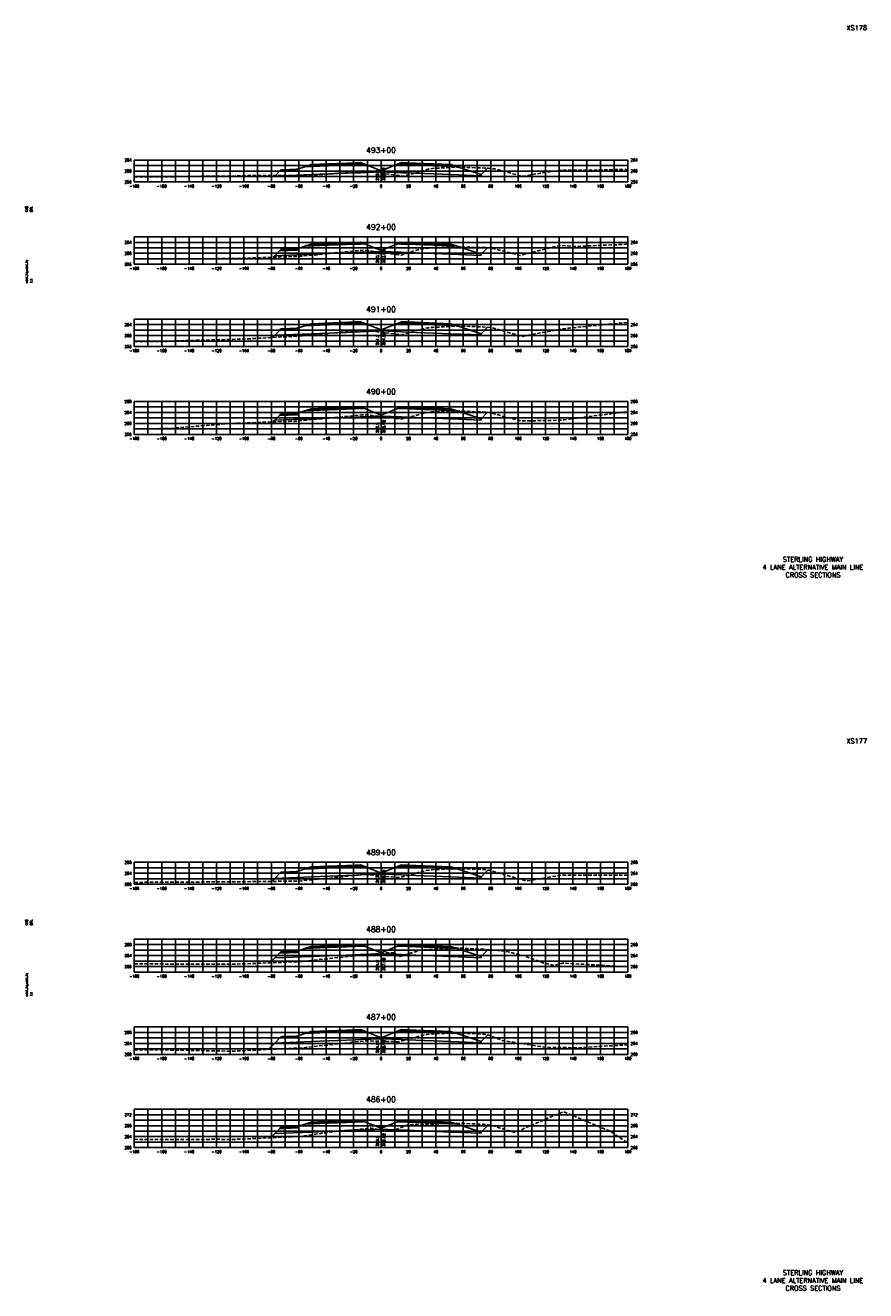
# Model space of a CAD drawing. Extents: x 37 to 9410, y 16 to 8218.
# Tile 68 of 110: x 8067 to 8680, y 16 to 938. Entities that reach past the tile are written whole.
import ezdxf
from ezdxf.enums import TextEntityAlignment as Align

# ---------------------------------------------------------------- set-up
doc = ezdxf.new("R2010")
doc.units = 0
doc.header["$LTSCALE"] = 20
doc.header["$MEASUREMENT"] = 0
doc.linetypes.add('HIDDEN_050%', pattern=[0.1875, 0.125, -0.0625])
for name, color, linetype in [('S-AT-TXT175', 6, 'Continuous'), ('S-AT-TXT80', 1, 'Continuous'), ('XDATUM', 3, 'Continuous'), ('XEG', 1, 'HIDDEN_050%'), ('XFG', 2, 'Continuous'), ('XGRID', 251, 'Continuous'), ('XGRIDT', 2, 'Continuous'), ('XREF-BORDER', 7, 'Continuous')]:
    doc.layers.add(name, color=color, linetype=linetype)
doc.styles.add('L100', font='simplex.shx', dxfattribs={"height": 2})
doc.styles.add('L175', font='ROMANSM.shx', dxfattribs={"height": 3.5})
doc.styles.add('L80', font='ROMANSM.shx', dxfattribs={"height": 1.6})

# ---------------------------------------------------------------- blocks, each defined once
blk = doc.blocks.new('03025_00_att1')
at = {"layer": 'S-AT-TXT175', "style": 'L175'}
for tag, p in [('NUM', (32.402, 20.822)), ('LINE1', (30.64, 1.444)), ('LINE2', (30.64, 1.161)), ('LINE3', (30.64, 0.877))]:
    blk.add_attdef(tag, text='', height=0.175, dxfattribs=at).set_placement(p, align=Align.CENTER)
at = {"layer": 'S-AT-TXT80', "style": 'L80'}
for tag, p in [('DESIGNED', (2.094, 14.201)), ('CHECKED', (2.265, 14.201)), ('DRAFTED', (2.436, 14.201)), ('PCTB', (2.094, 11.605)), ('PSCALE', (2.265, 11.605)), ('PVIEW', (2.436, 11.605))]:
    blk.add_attdef(tag, p, '', height=0.08, rotation=90, dxfattribs=at)

msp = doc.modelspace()

# ---------------------------------------------------------------- linework, layer by layer
at = {"layer": 'XDATUM', "flags": 128}
for points in [[(8248.04, 828.7), (8248.46, 828.28), (8275.05, 829.34), (8307.05, 830.62), (8311.05, 830.78), (8326.05, 831.38), (8341.05, 830.78), (8345.05, 830.62), (8377.05, 829.34), (8399.05, 828.46), (8399.05, 829.35), (8403.73, 834.03)], [(8247.3, 769.12), (8248.46, 770.28), (8275.05, 771.34), (8307.05, 772.62), (8311.05, 772.78), (8326.05, 773.38), (8341.05, 772.78), (8345.05, 772.62), (8377.05, 771.34), (8399.05, 770.46), (8399.05, 771.35), (8403.76, 776.06)], [(8246.82, 710.64), (8248.46, 712.28), (8275.05, 713.34), (8307.05, 714.62), (8311.05, 714.78), (8326.05, 715.38), (8341.05, 714.78), (8345.05, 714.62), (8377.05, 713.34), (8399.05, 712.46), (8399.05, 713.35), (8403.76, 718.06)], [(8247.23, 649.05), (8248.46, 650.28), (8275.05, 651.34), (8307.05, 652.62), (8311.05, 652.78), (8326.05, 653.38), (8341.05, 652.78), (8345.05, 652.62), (8377.05, 651.34), (8399.05, 650.46), (8399.05, 651.35), (8403.77, 656.07)], [(8246.27, 314.09), (8248.46, 316.28), (8275.05, 317.34), (8307.05, 318.62), (8311.05, 318.78), (8326.05, 319.38), (8341.05, 318.78), (8345.05, 318.62), (8377.05, 317.34), (8399.05, 316.46), (8399.05, 317.35), (8404.01, 322.31)], [(8244.91, 254.74), (8248.46, 258.28), (8275.05, 259.34), (8307.05, 260.62), (8311.05, 260.78), (8326.05, 261.38), (8341.05, 260.78), (8345.05, 260.62), (8377.05, 259.34), (8399.05, 258.46), (8399.05, 259.35), (8404.06, 264.36)], [(8243.77, 191.59), (8248.46, 196.28), (8275.05, 197.34), (8307.05, 198.62), (8311.05, 198.78), (8326.05, 199.38), (8341.05, 198.78), (8345.05, 198.62), (8377.05, 197.34), (8399.05, 196.46), (8399.05, 197.35), (8403.85, 202.15)], [(8245.35, 127.17), (8248.46, 130.28), (8275.05, 131.34), (8307.05, 132.62), (8311.05, 132.78), (8326.05, 133.38), (8341.05, 132.78), (8345.05, 132.62), (8377.05, 131.34), (8399.05, 130.46), (8399.05, 131.35), (8404.35, 136.65)]]:
    msp.add_lwpolyline(points, dxfattribs=at)
at = {"layer": 'XEG', "flags": 128}
for points in [[(8146.05, 827.78), (8169.03, 827.75), (8183.52, 828.06), (8217.03, 828.28), (8231.38, 828.75), (8265.04, 828.66), (8279.24, 829.01), (8313.04, 832.03), (8326.05, 830.42), (8335.16, 829.29), (8342.39, 828.29), (8356.8, 832.16), (8360.49, 833.35), (8361.53, 833.49), (8364.79, 834.02), (8380.32, 834.71), (8384.7, 834.9), (8389.11, 834.68), (8404.12, 834.01), (8407.66, 833.68), (8408.86, 833.55), (8413.67, 832.38), (8428.73, 828.09), (8436.4, 829.46), (8457.05, 832.59), (8470.68, 832.5), (8505.06, 833.19), (8506.05, 833.01)], [(8146.05, 768.05), (8169.33, 767.86), (8206.91, 768.1), (8217.34, 768.12), (8255.06, 769.38), (8265.34, 769.77), (8275.56, 770.59), (8313.34, 774.37), (8319.01, 773.67), (8326.05, 772.66), (8340.84, 770.55), (8351.2, 774.15), (8355.77, 775.37), (8356.99, 775.48), (8364.3, 776.1), (8378.83, 776.56), (8383.94, 776.74), (8389.16, 776.5), (8403.5, 776.1), (8407.11, 775.6), (8408.29, 775.44), (8413.49, 774.1), (8427.56, 770.43), (8450.96, 776.38), (8457.35, 777.72), (8467, 776.94), (8505.36, 778.57), (8506.05, 778.45)], [(8146.05, 707.75), (8169.63, 707.73), (8176.16, 708.19), (8217.64, 709.24), (8224.02, 709.38), (8265.64, 711.68), (8269.16, 711.88), (8311.4, 715.88), (8313.65, 715.98), (8318.65, 715.3), (8326.05, 714.43), (8341.41, 712.62), (8352.55, 715.76), (8358.65, 717.44), (8360.26, 717.61), (8363.56, 718.01), (8372.32, 718.45), (8383.41, 718.98), (8390.56, 718.74), (8402.92, 718.15), (8405.49, 717.89), (8407.35, 717.64), (8415.04, 715.45), (8428.58, 711.37), (8453.38, 715.97), (8457.66, 716.84), (8463.32, 717.44), (8505.66, 721.64), (8506.05, 721.63)], [(8146.05, 644), (8167.37, 644.18), (8169.94, 644.17), (8215.52, 647.86), (8217.94, 647.99), (8263.67, 649.65), (8265.94, 649.78), (8311.82, 654.17), (8313.95, 654.37), (8315.72, 654.19), (8326.05, 652.96), (8340.92, 651.19), (8342.02, 651.48), (8348.06, 653.03), (8359.07, 655.82), (8360.8, 656.01), (8363.17, 656.36), (8371.4, 656.69), (8383.01, 657.07), (8391.34, 656.68), (8402.6, 656.2), (8404.28, 656.02), (8406.3, 655.76), (8415.91, 652.96), (8428.25, 649.77), (8456.31, 650.3), (8457.96, 650.46), (8459.64, 650.69), (8505.96, 656.52), (8506.05, 656.52)], [(8146.05, 313.33), (8170.24, 313.62), (8171.68, 313.62), (8218.24, 313.7), (8219.83, 313.77), (8266.25, 314.33), (8267.98, 314.48), (8314.25, 319.15), (8316.34, 318.95), (8326.05, 318.07), (8339.09, 316.89), (8347.11, 318.95), (8358.79, 321.97), (8361.32, 322.35), (8362.77, 322.62), (8370.92, 322.91), (8382.52, 323.44), (8390.69, 323.18), (8402.04, 322.7), (8404.63, 322.18), (8406.26, 321.87), (8416.09, 318.98), (8429.4, 315.16), (8432.12, 314.38), (8455.98, 318.38), (8458.26, 318.68), (8460.57, 318.56), (8506.05, 318.63)], [(8146.05, 253.96), (8165.13, 253.93), (8170.54, 253.82), (8175.99, 253.74), (8218.54, 253.79), (8224.14, 253.94), (8266.55, 255.56), (8308.7, 260.03), (8314.55, 260.73), (8326.05, 261.69), (8329.54, 261.98), (8336.01, 261.94), (8338.87, 259.06), (8338.91, 259.03), (8340.61, 259.48), (8354.12, 263.85), (8360.75, 264.42), (8361.62, 264.53), (8362.22, 264.54), (8362.74, 264.56), (8382.07, 265.5), (8391.01, 265.12), (8401.79, 264.54), (8406.89, 264.15), (8416.56, 263.16), (8418.88, 262.69), (8431.09, 259.64), (8443.93, 254.81), (8452.46, 252.79), (8458.56, 254.57), (8500.14, 252.12), (8506.05, 251.83)], [(8146.05, 191.41), (8161.45, 191.22), (8170.84, 191.2), (8209.31, 190.47), (8218.85, 190.4), (8257.17, 192.23), (8266.85, 192.56), (8305.02, 196.81), (8314.85, 197.86), (8323.34, 197.62), (8326.05, 197.55), (8338.99, 197.18), (8345.41, 198.88), (8356.04, 201.91), (8359.15, 202.37), (8361.53, 202.85), (8372.28, 203.29), (8381.18, 203.61), (8390.53, 203.19), (8401.26, 202.7), (8403.06, 202.33), (8404.63, 201.98), (8410.21, 199.83), (8414.35, 198.18), (8445.82, 193.13), (8458.86, 192.98), (8469.19, 192.72), (8506.05, 195.03)], [(8146.05, 126.07), (8157.77, 125.91), (8171.14, 125.85), (8205.63, 126.08), (8219.15, 125.99), (8228.35, 126.4), (8253.21, 127.52), (8267.64, 128.22), (8292.99, 131.88), (8315.46, 133.76), (8318.58, 134.15), (8326.05, 132.99), (8330.56, 132.28), (8333.3, 132.38), (8337.6, 133.38), (8343.87, 136.14), (8347.22, 136.72), (8348.59, 136.9), (8359.31, 136.93), (8371.11, 137.5), (8379.07, 137.85), (8392.95, 137.32), (8400.69, 137.05), (8403.82, 136.74), (8406.68, 136.27), (8412.11, 134.55), (8423.92, 131.07), (8447.25, 141.36), (8459.17, 146.29), (8492.78, 132.15), (8506.05, 123.45)]]:
    msp.add_lwpolyline(points, dxfattribs=at)
at = {"layer": 'XFG', "flags": 128}
for points in [[(8326.05, 832.12), (8314.1, 836.91), (8311.05, 836.78), (8307.05, 836.62), (8275.05, 835.34), (8270.48, 835.16), (8265.05, 833.35), (8265.05, 832.35), (8252.01, 831.83), (8248.46, 828.28), (8275.05, 829.34), (8307.05, 830.62), (8311.05, 830.78), (8326.05, 831.38), (8326.05, 832.12)], [(8265.05, 833.35), (8264.05, 833.31), (8264.05, 832.97), (8254.05, 832.57), (8254.05, 832.91), (8253.05, 832.87), (8252.01, 831.83), (8265.05, 832.35), (8265.05, 833.35)], [(8264.05, 833.31), (8254.05, 832.91), (8254.05, 832.57), (8264.05, 832.97), (8264.05, 833.31)], [(8311.05, 837.12), (8307.05, 836.96), (8275.05, 835.68), (8275.05, 836.68), (8270.48, 835.16), (8275.05, 835.34), (8307.05, 836.62), (8311.05, 836.78), (8314.1, 836.91), (8311.05, 838.12), (8311.05, 837.12)], [(8311.05, 838.12), (8307.05, 837.96), (8275.05, 836.68), (8275.05, 836.34), (8307.05, 837.62), (8311.05, 837.78), (8311.05, 838.12)], [(8311.05, 837.78), (8307.05, 837.62), (8275.05, 836.34), (8275.05, 835.68), (8307.05, 836.96), (8311.05, 837.12), (8311.05, 837.78)], [(8326.05, 832.12), (8338, 836.91), (8341.05, 836.78), (8345.05, 836.62), (8377.05, 835.34), (8381.62, 835.16), (8399.05, 829.35), (8399.05, 828.46), (8377.05, 829.34), (8345.05, 830.62), (8341.05, 830.78), (8326.05, 831.38)], [(8341.05, 838.12), (8338, 836.91), (8341.05, 836.78), (8345.05, 836.62), (8377.05, 835.34), (8381.62, 835.16), (8377.05, 836.68), (8377.05, 835.68), (8345.05, 836.96), (8341.05, 837.12), (8341.05, 838.12)], [(8341.05, 838.12), (8341.05, 837.78), (8345.05, 837.62), (8377.05, 836.34), (8377.05, 836.68), (8345.05, 837.96), (8341.05, 838.12)], [(8341.05, 837.78), (8341.05, 837.12), (8345.05, 836.96), (8377.05, 835.68), (8377.05, 836.34), (8345.05, 837.62), (8341.05, 837.78)], [(8399.05, 829.35), (8399.05, 829.35), (8403.73, 834.03)], [(8248.46, 828.28), (8248.46, 828.28), (8248.04, 828.7)], [(8326.05, 774.12), (8314.1, 778.91), (8311.05, 778.78), (8307.05, 778.62), (8275.05, 777.34), (8270.48, 777.16), (8265.05, 775.35), (8265.05, 774.35), (8252.01, 773.83), (8248.46, 770.28), (8275.05, 771.34), (8307.05, 772.62), (8311.05, 772.78), (8326.05, 773.38), (8326.05, 774.12)], [(8265.05, 775.35), (8264.05, 775.31), (8264.05, 774.97), (8254.05, 774.57), (8254.05, 774.91), (8253.05, 774.87), (8252.01, 773.83), (8265.05, 774.35), (8265.05, 775.35)], [(8264.05, 775.31), (8254.05, 774.91), (8254.05, 774.57), (8264.05, 774.97), (8264.05, 775.31)], [(8311.05, 779.12), (8307.05, 778.96), (8275.05, 777.68), (8275.05, 778.68), (8270.48, 777.16), (8275.05, 777.34), (8307.05, 778.62), (8311.05, 778.78), (8314.1, 778.91), (8311.05, 780.12), (8311.05, 779.12)], [(8311.05, 780.12), (8307.05, 779.96), (8275.05, 778.68), (8275.05, 778.34), (8307.05, 779.62), (8311.05, 779.78), (8311.05, 780.12)], [(8311.05, 779.78), (8307.05, 779.62), (8275.05, 778.34), (8275.05, 777.68), (8307.05, 778.96), (8311.05, 779.12), (8311.05, 779.78)], [(8326.05, 774.12), (8338, 778.91), (8341.05, 778.78), (8345.05, 778.62), (8377.05, 777.34), (8381.62, 777.16), (8399.05, 771.35), (8399.05, 770.46), (8377.05, 771.34), (8345.05, 772.62), (8341.05, 772.78), (8326.05, 773.38)], [(8341.05, 780.12), (8338, 778.91), (8341.05, 778.78), (8345.05, 778.62), (8377.05, 777.34), (8381.62, 777.16), (8377.05, 778.68), (8377.05, 777.68), (8345.05, 778.96), (8341.05, 779.12), (8341.05, 780.12)], [(8341.05, 780.12), (8341.05, 779.78), (8345.05, 779.62), (8377.05, 778.34), (8377.05, 778.68), (8345.05, 779.96), (8341.05, 780.12)], [(8341.05, 779.78), (8341.05, 779.12), (8345.05, 778.96), (8377.05, 777.68), (8377.05, 778.34), (8345.05, 779.62), (8341.05, 779.78)], [(8399.05, 771.35), (8399.05, 771.35), (8403.76, 776.06)], [(8248.46, 770.28), (8248.46, 770.28), (8247.3, 769.12)], [(8326.05, 716.12), (8314.1, 720.91), (8311.05, 720.78), (8307.05, 720.62), (8275.05, 719.34), (8270.48, 719.16), (8265.05, 717.35), (8265.05, 716.35), (8252.01, 715.83), (8248.46, 712.28), (8275.05, 713.34), (8307.05, 714.62), (8311.05, 714.78), (8326.05, 715.38), (8326.05, 716.12)], [(8311.05, 721.12), (8307.05, 720.96), (8275.05, 719.68), (8275.05, 720.68), (8270.48, 719.16), (8275.05, 719.34), (8307.05, 720.62), (8311.05, 720.78), (8314.1, 720.91), (8311.05, 722.12), (8311.05, 721.12)], [(8311.05, 722.12), (8307.05, 721.96), (8275.05, 720.68), (8275.05, 720.34), (8307.05, 721.62), (8311.05, 721.78), (8311.05, 722.12)], [(8311.05, 721.78), (8307.05, 721.62), (8275.05, 720.34), (8275.05, 719.68), (8307.05, 720.96), (8311.05, 721.12), (8311.05, 721.78)], [(8326.05, 716.12), (8338, 720.91), (8341.05, 720.78), (8345.05, 720.62), (8377.05, 719.34), (8381.62, 719.16), (8399.05, 713.35), (8399.05, 712.46), (8377.05, 713.34), (8345.05, 714.62), (8341.05, 714.78), (8326.05, 715.38)], [(8341.05, 722.12), (8338, 720.91), (8341.05, 720.78), (8345.05, 720.62), (8377.05, 719.34), (8381.62, 719.16), (8377.05, 720.68), (8377.05, 719.68), (8345.05, 720.96), (8341.05, 721.12), (8341.05, 722.12)], [(8341.05, 722.12), (8341.05, 721.78), (8345.05, 721.62), (8377.05, 720.34), (8377.05, 720.68), (8345.05, 721.96), (8341.05, 722.12)], [(8341.05, 721.78), (8341.05, 721.12), (8345.05, 720.96), (8377.05, 719.68), (8377.05, 720.34), (8345.05, 721.62), (8341.05, 721.78)], [(8248.46, 712.28), (8248.46, 712.28), (8246.82, 710.64)], [(8265.05, 717.35), (8264.05, 717.31), (8264.05, 716.97), (8254.05, 716.57), (8254.05, 716.91), (8253.05, 716.87), (8252.01, 715.83), (8265.05, 716.35), (8265.05, 717.35)], [(8264.05, 717.31), (8254.05, 716.91), (8254.05, 716.57), (8264.05, 716.97), (8264.05, 717.31)], [(8399.05, 713.35), (8399.05, 713.35), (8403.76, 718.06)], [(8326.05, 654.12), (8314.1, 658.91), (8311.05, 658.78), (8307.05, 658.62), (8275.05, 657.34), (8270.48, 657.16), (8265.05, 655.35), (8265.05, 654.35), (8252.01, 653.83), (8248.46, 650.28), (8275.05, 651.34), (8307.05, 652.62), (8311.05, 652.78), (8326.05, 653.38), (8326.05, 654.12)], [(8265.05, 655.35), (8264.05, 655.31), (8264.05, 654.97), (8254.05, 654.57), (8254.05, 654.91), (8253.05, 654.87), (8252.01, 653.83), (8265.05, 654.35), (8265.05, 655.35)], [(8264.05, 655.31), (8254.05, 654.91), (8254.05, 654.57), (8264.05, 654.97), (8264.05, 655.31)], [(8311.05, 659.12), (8307.05, 658.96), (8275.05, 657.68), (8275.05, 658.68), (8270.48, 657.16), (8275.05, 657.34), (8307.05, 658.62), (8311.05, 658.78), (8314.1, 658.91), (8311.05, 660.12), (8311.05, 659.12)], [(8311.05, 660.12), (8307.05, 659.96), (8275.05, 658.68), (8275.05, 658.34), (8307.05, 659.62), (8311.05, 659.78), (8311.05, 660.12)], [(8311.05, 659.78), (8307.05, 659.62), (8275.05, 658.34), (8275.05, 657.68), (8307.05, 658.96), (8311.05, 659.12), (8311.05, 659.78)], [(8326.05, 654.12), (8338, 658.91), (8341.05, 658.78), (8345.05, 658.62), (8377.05, 657.34), (8381.62, 657.16), (8399.05, 651.35), (8399.05, 650.46), (8377.05, 651.34), (8345.05, 652.62), (8341.05, 652.78), (8326.05, 653.38)], [(8341.05, 660.12), (8338, 658.91), (8341.05, 658.78), (8345.05, 658.62), (8377.05, 657.34), (8381.62, 657.16), (8377.05, 658.68), (8377.05, 657.68), (8345.05, 658.96), (8341.05, 659.12), (8341.05, 660.12)], [(8341.05, 660.12), (8341.05, 659.78), (8345.05, 659.62), (8377.05, 658.34), (8377.05, 658.68), (8345.05, 659.96), (8341.05, 660.12)], [(8341.05, 659.78), (8341.05, 659.12), (8345.05, 658.96), (8377.05, 657.68), (8377.05, 658.34), (8345.05, 659.62), (8341.05, 659.78)], [(8399.05, 651.35), (8399.05, 651.35), (8403.77, 656.07)], [(8248.46, 650.28), (8248.46, 650.28), (8247.23, 649.05)], [(8326.05, 320.12), (8314.1, 324.91), (8311.05, 324.78), (8307.05, 324.62), (8275.05, 323.34), (8270.48, 323.16), (8265.05, 321.35), (8265.05, 320.35), (8252.01, 319.83), (8248.46, 316.28), (8275.05, 317.34), (8307.05, 318.62), (8311.05, 318.78), (8326.05, 319.38), (8326.05, 320.12)], [(8311.05, 325.12), (8307.05, 324.96), (8275.05, 323.68), (8275.05, 324.68), (8270.48, 323.16), (8275.05, 323.34), (8307.05, 324.62), (8311.05, 324.78), (8314.1, 324.91), (8311.05, 326.12), (8311.05, 325.12)], [(8311.05, 326.12), (8307.05, 325.96), (8275.05, 324.68), (8275.05, 324.34), (8307.05, 325.62), (8311.05, 325.78), (8311.05, 326.12)], [(8311.05, 325.78), (8307.05, 325.62), (8275.05, 324.34), (8275.05, 323.68), (8307.05, 324.96), (8311.05, 325.12), (8311.05, 325.78)], [(8326.05, 320.12), (8338, 324.91), (8341.05, 324.78), (8345.05, 324.62), (8377.05, 323.34), (8381.62, 323.16), (8399.05, 317.35), (8399.05, 316.46), (8377.05, 317.34), (8345.05, 318.62), (8341.05, 318.78), (8326.05, 319.38)], [(8341.05, 326.12), (8338, 324.91), (8341.05, 324.78), (8345.05, 324.62), (8377.05, 323.34), (8381.62, 323.16), (8377.05, 324.68), (8377.05, 323.68), (8345.05, 324.96), (8341.05, 325.12), (8341.05, 326.12)], [(8341.05, 326.12), (8341.05, 325.78), (8345.05, 325.62), (8377.05, 324.34), (8377.05, 324.68), (8345.05, 325.96), (8341.05, 326.12)], [(8341.05, 325.78), (8341.05, 325.12), (8345.05, 324.96), (8377.05, 323.68), (8377.05, 324.34), (8345.05, 325.62), (8341.05, 325.78)], [(8248.46, 316.28), (8248.46, 316.28), (8246.27, 314.09)], [(8265.05, 321.35), (8264.05, 321.31), (8264.05, 320.97), (8254.05, 320.57), (8254.05, 320.91), (8253.05, 320.87), (8252.01, 319.83), (8265.05, 320.35), (8265.05, 321.35)], [(8264.05, 321.31), (8254.05, 320.91), (8254.05, 320.57), (8264.05, 320.97), (8264.05, 321.31)], [(8399.05, 317.35), (8399.05, 317.35), (8404.01, 322.31)], [(8311.05, 267.12), (8307.05, 266.96), (8275.05, 265.68), (8275.05, 266.68), (8270.48, 265.16), (8275.05, 265.34), (8307.05, 266.62), (8311.05, 266.78), (8314.1, 266.91), (8311.05, 268.12), (8311.05, 267.12)], [(8311.05, 268.12), (8307.05, 267.96), (8275.05, 266.68), (8275.05, 266.34), (8307.05, 267.62), (8311.05, 267.78), (8311.05, 268.12)], [(8311.05, 267.78), (8307.05, 267.62), (8275.05, 266.34), (8275.05, 265.68), (8307.05, 266.96), (8311.05, 267.12), (8311.05, 267.78)], [(8341.05, 268.12), (8338, 266.91), (8341.05, 266.78), (8345.05, 266.62), (8377.05, 265.34), (8381.62, 265.16), (8377.05, 266.68), (8377.05, 265.68), (8345.05, 266.96), (8341.05, 267.12), (8341.05, 268.12)], [(8341.05, 268.12), (8341.05, 267.78), (8345.05, 267.62), (8377.05, 266.34), (8377.05, 266.68), (8345.05, 267.96), (8341.05, 268.12)], [(8341.05, 267.78), (8341.05, 267.12), (8345.05, 266.96), (8377.05, 265.68), (8377.05, 266.34), (8345.05, 267.62), (8341.05, 267.78)], [(8326.05, 262.12), (8314.1, 266.91), (8311.05, 266.78), (8307.05, 266.62), (8275.05, 265.34), (8270.48, 265.16), (8265.05, 263.35), (8265.05, 262.35), (8252.01, 261.83), (8248.46, 258.28), (8275.05, 259.34), (8307.05, 260.62), (8311.05, 260.78), (8326.05, 261.38), (8326.05, 262.12)], [(8265.05, 263.35), (8264.05, 263.31), (8264.05, 262.97), (8254.05, 262.57), (8254.05, 262.91), (8253.05, 262.87), (8252.01, 261.83), (8265.05, 262.35), (8265.05, 263.35)], [(8264.05, 263.31), (8254.05, 262.91), (8254.05, 262.57), (8264.05, 262.97), (8264.05, 263.31)], [(8326.05, 262.12), (8338, 266.91), (8341.05, 266.78), (8345.05, 266.62), (8377.05, 265.34), (8381.62, 265.16), (8399.05, 259.35), (8399.05, 258.46), (8377.05, 259.34), (8345.05, 260.62), (8341.05, 260.78), (8326.05, 261.38)], [(8399.05, 259.35), (8399.05, 259.35), (8404.06, 264.36)], [(8248.46, 258.28), (8248.46, 258.28), (8244.91, 254.74)], [(8326.05, 200.12), (8314.1, 204.91), (8311.05, 204.78), (8307.05, 204.62), (8275.05, 203.34), (8270.48, 203.16), (8265.05, 201.35), (8265.05, 200.35), (8252.01, 199.83), (8248.46, 196.28), (8275.05, 197.34), (8307.05, 198.62), (8311.05, 198.78), (8326.05, 199.38), (8326.05, 200.12)], [(8311.05, 205.12), (8307.05, 204.96), (8275.05, 203.68), (8275.05, 204.68), (8270.48, 203.16), (8275.05, 203.34), (8307.05, 204.62), (8311.05, 204.78), (8314.1, 204.91), (8311.05, 206.12), (8311.05, 205.12)], [(8311.05, 206.12), (8307.05, 205.96), (8275.05, 204.68), (8275.05, 204.34), (8307.05, 205.62), (8311.05, 205.78), (8311.05, 206.12)], [(8311.05, 205.78), (8307.05, 205.62), (8275.05, 204.34), (8275.05, 203.68), (8307.05, 204.96), (8311.05, 205.12), (8311.05, 205.78)], [(8326.05, 200.12), (8338, 204.91), (8341.05, 204.78), (8345.05, 204.62), (8377.05, 203.34), (8381.62, 203.16), (8399.05, 197.35), (8399.05, 196.46), (8377.05, 197.34), (8345.05, 198.62), (8341.05, 198.78), (8326.05, 199.38)], [(8341.05, 206.12), (8338, 204.91), (8341.05, 204.78), (8345.05, 204.62), (8377.05, 203.34), (8381.62, 203.16), (8377.05, 204.68), (8377.05, 203.68), (8345.05, 204.96), (8341.05, 205.12), (8341.05, 206.12)], [(8341.05, 206.12), (8341.05, 205.78), (8345.05, 205.62), (8377.05, 204.34), (8377.05, 204.68), (8345.05, 205.96), (8341.05, 206.12)], [(8341.05, 205.78), (8341.05, 205.12), (8345.05, 204.96), (8377.05, 203.68), (8377.05, 204.34), (8345.05, 205.62), (8341.05, 205.78)], [(8248.46, 196.28), (8248.46, 196.28), (8243.77, 191.59)], [(8265.05, 201.35), (8264.05, 201.31), (8264.05, 200.97), (8254.05, 200.57), (8254.05, 200.91), (8253.05, 200.87), (8252.01, 199.83), (8265.05, 200.35), (8265.05, 201.35)], [(8264.05, 201.31), (8254.05, 200.91), (8254.05, 200.57), (8264.05, 200.97), (8264.05, 201.31)], [(8399.05, 197.35), (8399.05, 197.35), (8403.85, 202.15)], [(8326.05, 134.12), (8314.1, 138.91), (8311.05, 138.78), (8307.05, 138.62), (8275.05, 137.34), (8270.48, 137.16), (8265.05, 135.35), (8265.05, 134.35), (8252.01, 133.83), (8248.46, 130.28), (8275.05, 131.34), (8307.05, 132.62), (8311.05, 132.78), (8326.05, 133.38), (8326.05, 134.12)], [(8311.05, 139.12), (8307.05, 138.96), (8275.05, 137.68), (8275.05, 138.68), (8270.48, 137.16), (8275.05, 137.34), (8307.05, 138.62), (8311.05, 138.78), (8314.1, 138.91), (8311.05, 140.12), (8311.05, 139.12)], [(8311.05, 140.12), (8307.05, 139.96), (8275.05, 138.68), (8275.05, 138.34), (8307.05, 139.62), (8311.05, 139.78), (8311.05, 140.12)], [(8311.05, 139.78), (8307.05, 139.62), (8275.05, 138.34), (8275.05, 137.68), (8307.05, 138.96), (8311.05, 139.12), (8311.05, 139.78)], [(8326.05, 134.12), (8338, 138.91), (8341.05, 138.78), (8345.05, 138.62), (8377.05, 137.34), (8381.62, 137.16), (8399.05, 131.35), (8399.05, 130.46), (8377.05, 131.34), (8345.05, 132.62), (8341.05, 132.78), (8326.05, 133.38)], [(8341.05, 140.12), (8338, 138.91), (8341.05, 138.78), (8345.05, 138.62), (8377.05, 137.34), (8381.62, 137.16), (8377.05, 138.68), (8377.05, 137.68), (8345.05, 138.96), (8341.05, 139.12), (8341.05, 140.12)], [(8341.05, 140.12), (8341.05, 139.78), (8345.05, 139.62), (8377.05, 138.34), (8377.05, 138.68), (8345.05, 139.96), (8341.05, 140.12)], [(8341.05, 139.78), (8341.05, 139.12), (8345.05, 138.96), (8377.05, 137.68), (8377.05, 138.34), (8345.05, 139.62), (8341.05, 139.78)], [(8248.46, 130.28), (8248.46, 130.28), (8245.35, 127.17)], [(8265.05, 135.35), (8264.05, 135.31), (8264.05, 134.97), (8254.05, 134.57), (8254.05, 134.91), (8253.05, 134.87), (8252.01, 133.83), (8265.05, 134.35), (8265.05, 135.35)], [(8264.05, 135.31), (8254.05, 134.91), (8254.05, 134.57), (8264.05, 134.97), (8264.05, 135.31)], [(8399.05, 131.35), (8399.05, 131.35), (8404.35, 136.65)]]:
    msp.add_lwpolyline(points, dxfattribs=at)
at = {"layer": 'XGRID'}
for p, q in [((8146.05, 824), (8146.05, 840)), ((8146.05, 840), (8506.05, 840)), ((8156.05, 824), (8156.05, 840)), ((8166.05, 824), (8166.05, 840)), ((8176.05, 824), (8176.05, 840)), ((8186.05, 824), (8186.05, 840)), ((8196.05, 824), (8196.05, 840)), ((8206.05, 824), (8206.05, 840)), ((8216.05, 824), (8216.05, 840)), ((8226.05, 824), (8226.05, 840)), ((8236.05, 824), (8236.05, 840)), ((8246.05, 824), (8246.05, 840)), ((8256.05, 824), (8256.05, 840)), ((8266.05, 824), (8266.05, 840)), ((8276.05, 824), (8276.05, 840)), ((8286.05, 824), (8286.05, 840)), ((8296.05, 824), (8296.05, 840)), ((8306.05, 824), (8306.05, 840)), ((8316.05, 824), (8316.05, 840)), ((8326.05, 824), (8326.05, 840)), ((8336.05, 824), (8336.05, 840)), ((8346.05, 824), (8346.05, 840)), ((8356.05, 824), (8356.05, 840)), ((8366.05, 824), (8366.05, 840)), ((8376.05, 824), (8376.05, 840)), ((8386.05, 824), (8386.05, 840)), ((8396.05, 824), (8396.05, 840)), ((8406.05, 824), (8406.05, 840)), ((8416.05, 824), (8416.05, 840)), ((8426.05, 824), (8426.05, 840)), ((8436.05, 824), (8436.05, 840)), ((8446.05, 824), (8446.05, 840)), ((8456.05, 824), (8456.05, 840)), ((8466.05, 824), (8466.05, 840)), ((8476.05, 824), (8476.05, 840)), ((8486.05, 824), (8486.05, 840)), ((8496.05, 824), (8496.05, 840)), ((8506.05, 824), (8506.05, 840)), ((8146.05, 836), (8506.05, 836)), ((8146.05, 832), (8506.05, 832)), ((8146.05, 828), (8506.05, 828)), ((8146.05, 824), (8506.05, 824)), ((8146.05, 764), (8146.05, 784)), ((8146.05, 784), (8506.05, 784)), ((8146.05, 780), (8506.05, 780)), ((8146.05, 776), (8506.05, 776)), ((8156.05, 764), (8156.05, 784)), ((8166.05, 764), (8166.05, 784)), ((8176.05, 764), (8176.05, 784)), ((8186.05, 764), (8186.05, 784)), ((8196.05, 764), (8196.05, 784)), ((8206.05, 764), (8206.05, 784)), ((8216.05, 764), (8216.05, 784)), ((8226.05, 764), (8226.05, 784)), ((8236.05, 764), (8236.05, 784)), ((8246.05, 764), (8246.05, 784)), ((8256.05, 764), (8256.05, 784)), ((8266.05, 764), (8266.05, 784)), ((8276.05, 764), (8276.05, 784)), ((8286.05, 764), (8286.05, 784)), ((8296.05, 764), (8296.05, 784)), ((8306.05, 764), (8306.05, 784)), ((8316.05, 764), (8316.05, 784)), ((8326.05, 764), (8326.05, 784)), ((8336.05, 764), (8336.05, 784)), ((8346.05, 764), (8346.05, 784)), ((8356.05, 764), (8356.05, 784)), ((8366.05, 764), (8366.05, 784)), ((8376.05, 764), (8376.05, 784)), ((8386.05, 764), (8386.05, 784)), ((8396.05, 764), (8396.05, 784)), ((8406.05, 764), (8406.05, 784)), ((8416.05, 764), (8416.05, 784)), ((8426.05, 764), (8426.05, 784)), ((8436.05, 764), (8436.05, 784)), ((8446.05, 764), (8446.05, 784)), ((8456.05, 764), (8456.05, 784)), ((8466.05, 764), (8466.05, 784)), ((8476.05, 764), (8476.05, 784)), ((8486.05, 764), (8486.05, 784)), ((8496.05, 764), (8496.05, 784)), ((8506.05, 764), (8506.05, 784)), ((8146.05, 772), (8506.05, 772)), ((8146.05, 768), (8506.05, 768)), ((8146.05, 764), (8506.05, 764)), ((8146.05, 704), (8146.05, 724)), ((8146.05, 724), (8506.05, 724)), ((8146.05, 720), (8506.05, 720)), ((8156.05, 704), (8156.05, 724)), ((8166.05, 704), (8166.05, 724)), ((8176.05, 704), (8176.05, 724)), ((8186.05, 704), (8186.05, 724)), ((8196.05, 704), (8196.05, 724)), ((8206.05, 704), (8206.05, 724)), ((8216.05, 704), (8216.05, 724)), ((8226.05, 704), (8226.05, 724)), ((8236.05, 704), (8236.05, 724)), ((8246.05, 704), (8246.05, 724)), ((8256.05, 704), (8256.05, 724)), ((8266.05, 704), (8266.05, 724)), ((8276.05, 704), (8276.05, 724)), ((8286.05, 704), (8286.05, 724)), ((8296.05, 704), (8296.05, 724)), ((8306.05, 704), (8306.05, 724)), ((8316.05, 704), (8316.05, 724)), ((8326.05, 704), (8326.05, 724)), ((8336.05, 704), (8336.05, 724)), ((8346.05, 704), (8346.05, 724)), ((8356.05, 704), (8356.05, 724)), ((8366.05, 704), (8366.05, 724)), ((8376.05, 704), (8376.05, 724)), ((8386.05, 704), (8386.05, 724)), ((8396.05, 704), (8396.05, 724)), ((8406.05, 704), (8406.05, 724)), ((8416.05, 704), (8416.05, 724)), ((8426.05, 704), (8426.05, 724)), ((8436.05, 704), (8436.05, 724)), ((8446.05, 704), (8446.05, 724)), ((8456.05, 704), (8456.05, 724)), ((8466.05, 704), (8466.05, 724)), ((8476.05, 704), (8476.05, 724)), ((8486.05, 704), (8486.05, 724)), ((8496.05, 704), (8496.05, 724)), ((8506.05, 704), (8506.05, 724)), ((8146.05, 716), (8506.05, 716)), ((8146.05, 712), (8506.05, 712)), ((8146.05, 708), (8506.05, 708)), ((8146.05, 704), (8506.05, 704)), ((8146.05, 640), (8146.05, 664)), ((8146.05, 664), (8506.05, 664)), ((8146.05, 660), (8506.05, 660)), ((8146.05, 656), (8506.05, 656)), ((8156.05, 640), (8156.05, 664)), ((8166.05, 640), (8166.05, 664)), ((8176.05, 640), (8176.05, 664)), ((8186.05, 640), (8186.05, 664)), ((8196.05, 640), (8196.05, 664)), ((8206.05, 640), (8206.05, 664)), ((8216.05, 640), (8216.05, 664)), ((8226.05, 640), (8226.05, 664)), ((8236.05, 640), (8236.05, 664)), ((8246.05, 640), (8246.05, 664)), ((8256.05, 640), (8256.05, 664)), ((8266.05, 640), (8266.05, 664)), ((8276.05, 640), (8276.05, 664)), ((8286.05, 640), (8286.05, 664)), ((8296.05, 640), (8296.05, 664)), ((8306.05, 640), (8306.05, 664)), ((8316.05, 640), (8316.05, 664)), ((8326.05, 640), (8326.05, 664)), ((8336.05, 640), (8336.05, 664)), ((8346.05, 640), (8346.05, 664)), ((8356.05, 640), (8356.05, 664)), ((8366.05, 640), (8366.05, 664)), ((8376.05, 640), (8376.05, 664)), ((8386.05, 640), (8386.05, 664)), ((8396.05, 640), (8396.05, 664)), ((8406.05, 640), (8406.05, 664)), ((8416.05, 640), (8416.05, 664)), ((8426.05, 640), (8426.05, 664)), ((8436.05, 640), (8436.05, 664)), ((8446.05, 640), (8446.05, 664)), ((8456.05, 640), (8456.05, 664)), ((8466.05, 640), (8466.05, 664)), ((8476.05, 640), (8476.05, 664)), ((8486.05, 640), (8486.05, 664)), ((8496.05, 640), (8496.05, 664)), ((8506.05, 640), (8506.05, 664)), ((8146.05, 652), (8506.05, 652)), ((8146.05, 648), (8506.05, 648)), ((8146.05, 644), (8506.05, 644)), ((8146.05, 640), (8506.05, 640)), ((8146.05, 312), (8146.05, 328)), ((8146.05, 328), (8506.05, 328)), ((8146.05, 324), (8506.05, 324)), ((8156.05, 312), (8156.05, 328)), ((8166.05, 312), (8166.05, 328)), ((8176.05, 312), (8176.05, 328)), ((8186.05, 312), (8186.05, 328)), ((8196.05, 312), (8196.05, 328)), ((8206.05, 312), (8206.05, 328)), ((8216.05, 312), (8216.05, 328)), ((8226.05, 312), (8226.05, 328)), ((8236.05, 312), (8236.05, 328)), ((8246.05, 312), (8246.05, 328)), ((8256.05, 312), (8256.05, 328)), ((8266.05, 312), (8266.05, 328)), ((8276.05, 312), (8276.05, 328)), ((8286.05, 312), (8286.05, 328)), ((8296.05, 312), (8296.05, 328)), ((8306.05, 312), (8306.05, 328)), ((8316.05, 312), (8316.05, 328)), ((8326.05, 312), (8326.05, 328)), ((8336.05, 312), (8336.05, 328)), ((8346.05, 312), (8346.05, 328)), ((8356.05, 312), (8356.05, 328)), ((8366.05, 312), (8366.05, 328)), ((8376.05, 312), (8376.05, 328)), ((8386.05, 312), (8386.05, 328)), ((8396.05, 312), (8396.05, 328)), ((8406.05, 312), (8406.05, 328)), ((8416.05, 312), (8416.05, 328)), ((8426.05, 312), (8426.05, 328)), ((8436.05, 312), (8436.05, 328)), ((8446.05, 312), (8446.05, 328)), ((8456.05, 312), (8456.05, 328)), ((8466.05, 312), (8466.05, 328)), ((8476.05, 312), (8476.05, 328)), ((8486.05, 312), (8486.05, 328)), ((8496.05, 312), (8496.05, 328)), ((8506.05, 312), (8506.05, 328)), ((8146.05, 320), (8506.05, 320)), ((8146.05, 316), (8506.05, 316)), ((8146.05, 312), (8506.05, 312)), ((8146.05, 248), (8146.05, 272)), ((8146.05, 272), (8506.05, 272)), ((8146.05, 268), (8506.05, 268)), ((8156.05, 248), (8156.05, 272)), ((8166.05, 248), (8166.05, 272)), ((8176.05, 248), (8176.05, 272)), ((8186.05, 248), (8186.05, 272)), ((8196.05, 248), (8196.05, 272)), ((8206.05, 248), (8206.05, 272)), ((8216.05, 248), (8216.05, 272)), ((8226.05, 248), (8226.05, 272)), ((8236.05, 248), (8236.05, 272)), ((8246.05, 248), (8246.05, 272)), ((8256.05, 248), (8256.05, 272)), ((8266.05, 248), (8266.05, 272)), ((8276.05, 248), (8276.05, 272)), ((8286.05, 248), (8286.05, 272)), ((8296.05, 248), (8296.05, 272)), ((8306.05, 248), (8306.05, 272)), ((8316.05, 248), (8316.05, 272)), ((8326.05, 248), (8326.05, 272)), ((8336.05, 248), (8336.05, 272)), ((8346.05, 248), (8346.05, 272)), ((8356.05, 248), (8356.05, 272)), ((8366.05, 248), (8366.05, 272)), ((8376.05, 248), (8376.05, 272)), ((8386.05, 248), (8386.05, 272)), ((8396.05, 248), (8396.05, 272)), ((8406.05, 248), (8406.05, 272)), ((8416.05, 248), (8416.05, 272)), ((8426.05, 248), (8426.05, 272)), ((8436.05, 248), (8436.05, 272)), ((8446.05, 248), (8446.05, 272)), ((8456.05, 248), (8456.05, 272)), ((8466.05, 248), (8466.05, 272)), ((8476.05, 248), (8476.05, 272)), ((8486.05, 248), (8486.05, 272)), ((8496.05, 248), (8496.05, 272)), ((8506.05, 248), (8506.05, 272)), ((8146.05, 264), (8506.05, 264)), ((8146.05, 260), (8506.05, 260)), ((8146.05, 256), (8506.05, 256)), ((8146.05, 252), (8506.05, 252)), ((8146.05, 248), (8506.05, 248)), ((8146.05, 188), (8146.05, 208)), ((8146.05, 208), (8506.05, 208)), ((8146.05, 204), (8506.05, 204)), ((8156.05, 188), (8156.05, 208)), ((8166.05, 188), (8166.05, 208)), ((8176.05, 188), (8176.05, 208)), ((8186.05, 188), (8186.05, 208)), ((8196.05, 188), (8196.05, 208)), ((8206.05, 188), (8206.05, 208)), ((8216.05, 188), (8216.05, 208)), ((8226.05, 188), (8226.05, 208)), ((8236.05, 188), (8236.05, 208)), ((8246.05, 188), (8246.05, 208)), ((8256.05, 188), (8256.05, 208)), ((8266.05, 188), (8266.05, 208)), ((8276.05, 188), (8276.05, 208)), ((8286.05, 188), (8286.05, 208)), ((8296.05, 188), (8296.05, 208)), ((8306.05, 188), (8306.05, 208)), ((8316.05, 188), (8316.05, 208)), ((8326.05, 188), (8326.05, 208)), ((8336.05, 188), (8336.05, 208)), ((8346.05, 188), (8346.05, 208)), ((8356.05, 188), (8356.05, 208)), ((8366.05, 188), (8366.05, 208)), ((8376.05, 188), (8376.05, 208)), ((8386.05, 188), (8386.05, 208)), ((8396.05, 188), (8396.05, 208)), ((8406.05, 188), (8406.05, 208)), ((8416.05, 188), (8416.05, 208)), ((8426.05, 188), (8426.05, 208)), ((8436.05, 188), (8436.05, 208)), ((8446.05, 188), (8446.05, 208)), ((8456.05, 188), (8456.05, 208)), ((8466.05, 188), (8466.05, 208)), ((8476.05, 188), (8476.05, 208)), ((8486.05, 188), (8486.05, 208)), ((8496.05, 188), (8496.05, 208)), ((8506.05, 188), (8506.05, 208)), ((8146.05, 200), (8506.05, 200)), ((8146.05, 196), (8506.05, 196)), ((8146.05, 192), (8506.05, 192)), ((8146.05, 188), (8506.05, 188)), ((8146.05, 120), (8146.05, 148)), ((8146.05, 148), (8506.05, 148)), ((8156.05, 120), (8156.05, 148)), ((8166.05, 120), (8166.05, 148)), ((8176.05, 120), (8176.05, 148)), ((8186.05, 120), (8186.05, 148)), ((8196.05, 120), (8196.05, 148)), ((8206.05, 120), (8206.05, 148)), ((8216.05, 120), (8216.05, 148)), ((8226.05, 120), (8226.05, 148)), ((8236.05, 120), (8236.05, 148)), ((8246.05, 120), (8246.05, 148)), ((8256.05, 120), (8256.05, 148)), ((8266.05, 120), (8266.05, 148)), ((8276.05, 120), (8276.05, 148)), ((8286.05, 120), (8286.05, 148)), ((8296.05, 120), (8296.05, 148)), ((8306.05, 120), (8306.05, 148)), ((8316.05, 120), (8316.05, 148)), ((8326.05, 120), (8326.05, 148)), ((8336.05, 120), (8336.05, 148)), ((8346.05, 120), (8346.05, 148)), ((8356.05, 120), (8356.05, 148)), ((8366.05, 120), (8366.05, 148)), ((8376.05, 120), (8376.05, 148)), ((8386.05, 120), (8386.05, 148)), ((8396.05, 120), (8396.05, 148)), ((8406.05, 120), (8406.05, 148)), ((8416.05, 120), (8416.05, 148)), ((8426.05, 120), (8426.05, 148)), ((8436.05, 120), (8436.05, 148)), ((8446.05, 120), (8446.05, 148)), ((8456.05, 120), (8456.05, 148)), ((8466.05, 120), (8466.05, 148)), ((8476.05, 120), (8476.05, 148)), ((8486.05, 120), (8486.05, 148)), ((8496.05, 120), (8496.05, 148)), ((8506.05, 120), (8506.05, 148)), ((8146.05, 144), (8506.05, 144)), ((8146.05, 140), (8506.05, 140)), ((8146.05, 136), (8506.05, 136)), ((8146.05, 132), (8506.05, 132)), ((8146.05, 128), (8506.05, 128)), ((8146.05, 124), (8506.05, 124)), ((8146.05, 120), (8506.05, 120))]:
    msp.add_line(p, q, dxfattribs=at)

# ---------------------------------------------------------------- block references
at = {"layer": 'XREF-BORDER'}
ref = msp.add_blockref('03025_00_att1', (8026.45, 518.23), dxfattribs=dict(at, xscale=20, yscale=20, zscale=20))
ref.add_attrib('LINE1', 'STERLING HIGHWAY', dxfattribs={"layer": 'S-AT-TXT175', "height": 3.5, "style": 'L175'}).set_placement((8641.07, 547.1), align=Align.CENTER)
ref.add_attrib('LINE2', '4 LANE ALTERNATIVE MAIN LINE', dxfattribs={"layer": 'S-AT-TXT175', "height": 3.5, "style": 'L175'}).set_placement((8641.07, 541.44), align=Align.CENTER)
ref.add_attrib('LINE3', 'CROSS SECTIONS', dxfattribs={"layer": 'S-AT-TXT175', "height": 3.5, "style": 'L175'}).set_placement((8641.07, 535.77), align=Align.CENTER)
ref.add_attrib('NUM', 'XS178', dxfattribs={"layer": 'S-AT-TXT175', "height": 3.5, "style": 'L175'}).set_placement((8673, 934.66), align=Align.CENTER)
ref.add_attrib('DESIGNED', 'CAB', (8068.34, 802.25), dxfattribs={"layer": 'S-AT-TXT80', "height": 1.6, "rotation": 90, "style": 'L80'})
ref.add_attrib('CHECKED', 'DRL', (8071.75, 802.25), dxfattribs={"layer": 'S-AT-TXT80', "height": 1.6, "rotation": 90, "style": 'L80'})
ref.add_attrib('PCTB', 'adot_hs,adot_fs', (8068.34, 750.32), dxfattribs={"layer": 'S-AT-TXT80', "height": 1.6, "rotation": 90, "style": 'L80'})
ref.add_attrib('PSCALE', '1:1', (8071.75, 750.32), dxfattribs={"layer": 'S-AT-TXT80', "height": 1.6, "rotation": 90, "style": 'L80'})
ref = msp.add_blockref('03025_00_att1', (8026.45, -1.77), dxfattribs=dict(at, xscale=20, yscale=20, zscale=20))
ref.add_attrib('LINE1', 'STERLING HIGHWAY', dxfattribs={"layer": 'S-AT-TXT175', "height": 3.5, "style": 'L175'}).set_placement((8641.07, 27.1), align=Align.CENTER)
ref.add_attrib('LINE2', '4 LANE ALTERNATIVE MAIN LINE', dxfattribs={"layer": 'S-AT-TXT175', "height": 3.5, "style": 'L175'}).set_placement((8641.07, 21.44), align=Align.CENTER)
ref.add_attrib('LINE3', 'CROSS SECTIONS', dxfattribs={"layer": 'S-AT-TXT175', "height": 3.5, "style": 'L175'}).set_placement((8641.07, 15.77), align=Align.CENTER)
ref.add_attrib('NUM', 'XS177', dxfattribs={"layer": 'S-AT-TXT175', "height": 3.5, "style": 'L175'}).set_placement((8673, 414.66), align=Align.CENTER)
ref.add_attrib('DESIGNED', 'CAB', (8068.34, 282.25), dxfattribs={"layer": 'S-AT-TXT80', "height": 1.6, "rotation": 90, "style": 'L80'})
ref.add_attrib('CHECKED', 'DRL', (8071.75, 282.25), dxfattribs={"layer": 'S-AT-TXT80', "height": 1.6, "rotation": 90, "style": 'L80'})
ref.add_attrib('PCTB', 'adot_hs,adot_fs', (8068.34, 230.32), dxfattribs={"layer": 'S-AT-TXT80', "height": 1.6, "rotation": 90, "style": 'L80'})
ref.add_attrib('PSCALE', '1:1', (8071.75, 230.32), dxfattribs={"layer": 'S-AT-TXT80', "height": 1.6, "rotation": 90, "style": 'L80'})

# ---------------------------------------------------------------- texts
at = {"layer": 'XGRIDT', "style": 'L100'}
for s, p in [('493+00', (8326.05, 844)), ('492+00', (8326.05, 788)), ('491+00', (8326.05, 728)), ('490+00', (8326.05, 668)), ('489+00', (8326.05, 332)), ('488+00', (8326.05, 276)), ('487+00', (8326.05, 212)), ('486+00', (8326.05, 152))]:
    msp.add_text(s, height=4, dxfattribs=at).set_placement(p, align=Align.BOTTOM_CENTER)
for s, p in [('264', (8144.05, 840)), ('260', (8144.05, 832)), ('256', (8144.05, 824)), ('264', (8144.05, 780)), ('260', (8144.05, 772)), ('256', (8144.05, 764)), ('264', (8144.05, 720)), ('260', (8144.05, 712)), ('256', (8144.05, 704)), ('268', (8144.05, 664)), ('264', (8144.05, 656)), ('260', (8144.05, 648)), ('256', (8144.05, 640)), ('268', (8144.05, 328)), ('264', (8144.05, 320)), ('260', (8144.05, 312)), ('268', (8144.05, 268)), ('264', (8144.05, 260)), ('260', (8144.05, 252)), ('268', (8144.05, 204)), ('264', (8144.05, 196)), ('260', (8144.05, 188)), ('272', (8144.05, 144)), ('268', (8144.05, 136)), ('264', (8144.05, 128)), ('260', (8144.05, 120))]:
    msp.add_text(s, height=2, dxfattribs=at).set_placement(p, align=Align.MIDDLE_RIGHT)
for s, p in [('264', (8508.05, 840)), ('260', (8508.05, 832)), ('256', (8508.05, 824)), ('264', (8508.05, 780)), ('260', (8508.05, 772)), ('256', (8508.05, 764)), ('264', (8508.05, 720)), ('260', (8508.05, 712)), ('256', (8508.05, 704)), ('268', (8508.05, 664)), ('264', (8508.05, 656)), ('260', (8508.05, 648)), ('256', (8508.05, 640)), ('268', (8508.05, 328)), ('264', (8508.05, 320)), ('260', (8508.05, 312)), ('268', (8508.05, 268)), ('264', (8508.05, 260)), ('260', (8508.05, 252)), ('268', (8508.05, 204)), ('264', (8508.05, 196)), ('260', (8508.05, 188)), ('272', (8508.05, 144)), ('268', (8508.05, 136)), ('264', (8508.05, 128)), ('260', (8508.05, 120))]:
    msp.add_text(s, height=2, dxfattribs=at).set_placement(p, align=Align.MIDDLE_LEFT)
for s, p in [('259.2', (8325.05, 825)), ('260.3', (8325.05, 765)), ('261.2', (8325.05, 705)), ('262.5', (8325.05, 641)), ('263.0', (8325.05, 313)), ('264.8', (8325.05, 249)), ('264.8', (8325.05, 189)), ('266.5', (8325.05, 121))]:
    msp.add_text(s, height=2, rotation=90, dxfattribs=at).set_placement(p, align=Align.BOTTOM_LEFT)
for s, p in [('262.98', (8327.05, 825)), ('263.98', (8327.05, 765)), ('264.98', (8327.05, 705)), ('265.98', (8327.05, 641)), ('266.98', (8327.05, 313)), ('267.98', (8327.05, 249)), ('268.98', (8327.05, 189)), ('269.98', (8327.05, 121))]:
    msp.add_text(s, height=2, rotation=90, dxfattribs=at).set_placement(p, align=Align.TOP_LEFT)
for s, p in [('-180', (8146.05, 822)), ('-160', (8166.05, 822)), ('-140', (8186.05, 822)), ('-120', (8206.05, 822)), ('-100', (8226.05, 822)), ('-80', (8246.05, 822)), ('-60', (8266.05, 822)), ('-40', (8286.05, 822)), ('-20', (8306.05, 822)), ('0', (8326.05, 822)), ('20', (8346.05, 822)), ('40', (8366.05, 822)), ('60', (8386.05, 822)), ('80', (8406.05, 822)), ('100', (8426.05, 822)), ('120', (8446.05, 822)), ('140', (8466.05, 822)), ('160', (8486.05, 822)), ('180', (8506.05, 822)), ('-180', (8146.05, 762)), ('-160', (8166.05, 762)), ('-140', (8186.05, 762)), ('-120', (8206.05, 762)), ('-100', (8226.05, 762)), ('-80', (8246.05, 762)), ('-60', (8266.05, 762)), ('-40', (8286.05, 762)), ('-20', (8306.05, 762)), ('0', (8326.05, 762)), ('20', (8346.05, 762)), ('40', (8366.05, 762)), ('60', (8386.05, 762)), ('80', (8406.05, 762)), ('100', (8426.05, 762)), ('120', (8446.05, 762)), ('140', (8466.05, 762)), ('160', (8486.05, 762)), ('180', (8506.05, 762)), ('-180', (8146.05, 702)), ('-160', (8166.05, 702)), ('-140', (8186.05, 702)), ('-120', (8206.05, 702)), ('-100', (8226.05, 702)), ('-80', (8246.05, 702)), ('-60', (8266.05, 702)), ('-40', (8286.05, 702)), ('-20', (8306.05, 702)), ('0', (8326.05, 702)), ('20', (8346.05, 702)), ('40', (8366.05, 702)), ('60', (8386.05, 702)), ('80', (8406.05, 702)), ('100', (8426.05, 702)), ('120', (8446.05, 702)), ('140', (8466.05, 702)), ('160', (8486.05, 702)), ('180', (8506.05, 702)), ('-180', (8146.05, 638)), ('-160', (8166.05, 638)), ('-140', (8186.05, 638)), ('-120', (8206.05, 638)), ('-100', (8226.05, 638)), ('-80', (8246.05, 638)), ('-60', (8266.05, 638)), ('-40', (8286.05, 638)), ('-20', (8306.05, 638)), ('0', (8326.05, 638)), ('20', (8346.05, 638)), ('40', (8366.05, 638)), ('60', (8386.05, 638)), ('80', (8406.05, 638)), ('100', (8426.05, 638)), ('120', (8446.05, 638)), ('140', (8466.05, 638)), ('160', (8486.05, 638)), ('180', (8506.05, 638)), ('-180', (8146.05, 310)), ('-160', (8166.05, 310)), ('-140', (8186.05, 310)), ('-120', (8206.05, 310)), ('-100', (8226.05, 310)), ('-80', (8246.05, 310)), ('-60', (8266.05, 310)), ('-40', (8286.05, 310)), ('-20', (8306.05, 310)), ('0', (8326.05, 310)), ('20', (8346.05, 310)), ('40', (8366.05, 310)), ('60', (8386.05, 310)), ('80', (8406.05, 310)), ('100', (8426.05, 310)), ('120', (8446.05, 310)), ('140', (8466.05, 310)), ('160', (8486.05, 310)), ('180', (8506.05, 310)), ('-180', (8146.05, 246)), ('-160', (8166.05, 246)), ('-140', (8186.05, 246)), ('-120', (8206.05, 246)), ('-100', (8226.05, 246)), ('-80', (8246.05, 246)), ('-60', (8266.05, 246)), ('-40', (8286.05, 246)), ('-20', (8306.05, 246)), ('0', (8326.05, 246)), ('20', (8346.05, 246)), ('40', (8366.05, 246)), ('60', (8386.05, 246)), ('80', (8406.05, 246)), ('100', (8426.05, 246)), ('120', (8446.05, 246)), ('140', (8466.05, 246)), ('160', (8486.05, 246)), ('180', (8506.05, 246)), ('-180', (8146.05, 186)), ('-160', (8166.05, 186)), ('-140', (8186.05, 186)), ('-120', (8206.05, 186)), ('-100', (8226.05, 186)), ('-80', (8246.05, 186)), ('-60', (8266.05, 186)), ('-40', (8286.05, 186)), ('-20', (8306.05, 186)), ('0', (8326.05, 186)), ('20', (8346.05, 186)), ('40', (8366.05, 186)), ('60', (8386.05, 186)), ('80', (8406.05, 186)), ('100', (8426.05, 186)), ('120', (8446.05, 186)), ('140', (8466.05, 186)), ('160', (8486.05, 186)), ('180', (8506.05, 186)), ('-180', (8146.05, 118)), ('-160', (8166.05, 118)), ('-140', (8186.05, 118)), ('-120', (8206.05, 118)), ('-100', (8226.05, 118)), ('-80', (8246.05, 118)), ('-60', (8266.05, 118)), ('-40', (8286.05, 118)), ('-20', (8306.05, 118)), ('0', (8326.05, 118)), ('20', (8346.05, 118)), ('40', (8366.05, 118)), ('60', (8386.05, 118)), ('80', (8406.05, 118)), ('100', (8426.05, 118)), ('120', (8446.05, 118)), ('140', (8466.05, 118)), ('160', (8486.05, 118)), ('180', (8506.05, 118))]:
    msp.add_text(s, height=2, dxfattribs=at).set_placement(p, align=Align.TOP_CENTER)

doc.saveas('drawing.dxf')
